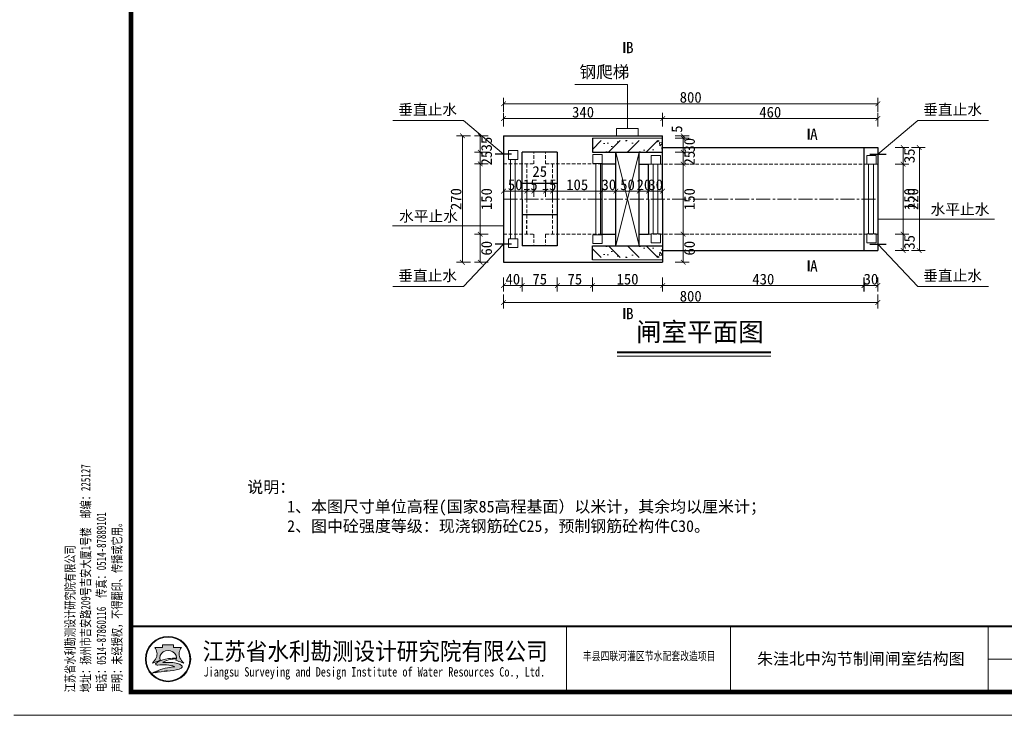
# Model space of a CAD drawing. Extents: x -27255 to 1448651, y 31034 to 8081248.
# Tile 94 of 198: x 583663 to 583874, y 3860399 to 3860548. Entities that reach past the tile are written whole.
import ezdxf
from ezdxf.enums import TextEntityAlignment as Align

# ---------------------------------------------------------------- set-up
doc = ezdxf.new("R2010")
doc.units = 0
for name, pattern in [('CENTER2', [1.125, 0.75, -0.125, 0.125, -0.125]), ('HIDDEN', [0.375, 0.25, -0.125]), ('HIDDEN2', [0.1875, 0.125, -0.0625])]:
    doc.linetypes.add(name, pattern=pattern)
doc.layers.get('0').update_dxf_attribs({"linetype": 'CONTINUOUS'})
for name, color, linetype, lineweight in [('0.09折线', 6, 'CONTINUOUS', 9), ('0.09标注线', 3, 'CONTINUOUS', 9), ('0.13填充', 8, 'CONTINUOUS', 9), ('0.13文字', 3, 'CONTINUOUS', 13), ('0.15白虚线', 255, 'HIDDEN2', 15), ('0.30粗线', 7, 'CONTINUOUS', 30), ('图框', 7, 'CONTINUOUS', 20), ('文字', 7, 'CONTINUOUS', 15), ('细实线', 3, 'CONTINUOUS', 20), ('虚线', 251, 'HIDDEN', 15), ('配筋1', 1, 'CONTINUOUS', 50)]:
    doc.layers.add(name, color=color, linetype=linetype, lineweight=lineweight)
doc.styles.add('-仿宋_GB2312', font='FangSong_GB2312.ttf')
doc.styles.add('LYJFS', font='times.ttf', dxfattribs={"width": 0.7})
doc.styles.get("Standard").update_dxf_attribs({"font": 'rs.shx', "bigfont": 'hztxt.shx'})
doc.styles.add('仿宋', font='FangSong_GB2312.ttf', dxfattribs={"width": 0.7})
doc.styles.add('宋体', font='FangSong_GB2312.ttf')
doc.dimstyles.get("Standard").update_dxf_attribs({"dimtxt": 0.18, "dimasz": 0.18, "dimexe": 0.18, "dimexo": 0.0625, "dimgap": 0.09, "dimtad": 0, "dimtih": 1, "dimtoh": 1, "dimdec": 4, "dimzin": 0, "dimdsep": 46, "dimtxsty": 'Standard', "dimcen": 0.09, "dimadec": 0, "dimazin": 0, "dimtfac": 1, "dimtdec": 4, "dimtofl": 0, "dimtmove": 0, "dimatfit": 3, "dimfxl": 1, "dimtolj": 1, "dimtzin": 0, "dimarcsym": 0})

# ---------------------------------------------------------------- blocks, each defined once
blk = doc.blocks.new('d4trtg')
h = blk.add_hatch(color=152)
h.dxf.hatch_style = 1
h.paths.add_polyline_path([(654246.3193193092, 3899725.409078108, 1), (654149.4769673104, 3899725.409078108, 1)])
h.paths.add_polyline_path([(654244.689577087, 3899725.409078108, 1), (654151.1067095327, 3899725.409078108, 1)], flags=16)
h = blk.add_hatch(color=152)
h.dxf.hatch_style = 1
edge = h.paths.add_edge_path()
edge.add_arc((654216.7300615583, 3899701.144012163), 14.62686968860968, 43.31770961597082, 70.37003522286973)
edge.add_arc((654202.9245894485, 3899662.43781051), 55.72140833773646, 70.37003522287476, 84.52854590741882)
edge.add_arc((654197.052297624, 3899601.131590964), 117.3082280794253, 84.5285459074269, 95.17746754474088)
edge.add_arc((654198.4691254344, 3899704.113250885), 18.32576248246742, 111.7965680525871, 130.9174013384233, ccw=False)
edge.add_arc((654217.4394684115, 3899656.675769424), 69.41576698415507, 98.84274785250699, 111.79656805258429, ccw=False)
edge.add_arc((654228.1102754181, 3899588.085080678), 138.8315339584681, 95.21036804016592, 98.84274785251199, ccw=False)
edge.add_ellipse((654197.8981433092, 3899728.334977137), major_axis=(-17.7501498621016, 0), ratio=0.8776980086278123, start_angle=172.6538623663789, end_angle=176.9129867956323)
edge.add_arc((654213.8325542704, 3899624.955280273), 102.5563365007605, 88.99992913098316, 98.52267106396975)
edge.add_arc((654209.8965974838, 3899651.220285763), 75.99805588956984, 98.5226710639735, 116.8491039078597)
edge.add_arc((654181.1331357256, 3899708.041207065), 12.31168505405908, 116.8491039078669, 139.2900683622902)
edge.add_arc((654173.2830714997, 3899714.795695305), 1.955690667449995, 139.2900683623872, 263.050638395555)
edge.add_arc((654175.1158058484, 3899729.831970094), 17.10324739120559, 263.0506383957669, 272.136251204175)
edge.add_arc((654186.8001782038, 3899416.594006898), 296.3525647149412, 88.46268833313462, 92.13625120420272, ccw=False)
edge.add_arc((654193.3818121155, 3899661.833379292), 51.02489061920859, 68.07113774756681, 88.46268833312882, ccw=False)
edge.add_arc((654234.506227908, 3899496.08092722), 214.2253735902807, 95.91294384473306, 98.79521578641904)
edge.add_arc((654220.8241236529, 3899584.51078353), 124.7433113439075, 98.79521578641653, 117.8496747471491)
edge.add_arc((654806.2087627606, 3897318.850026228), 2461.597634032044, 104.7703900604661, 105.15790668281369, ccw=False)
edge.add_line((654178.6340996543, 3899699.104834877), (654170.5934602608, 3899695.844113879))
edge.add_arc((654384.3496151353, 3898723.49134639), 995.5709910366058, 100.90627282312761, 102.39834375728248, ccw=False)
edge.add_line((654195.9846486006, 3899701.080338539), (654189.8745459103, 3899699.193213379))
edge.add_arc((654166.7652083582, 3899985.305806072), 287.044347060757, 274.6177604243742, 279.6944367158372)
edge.add_arc((654207.3949546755, 3899747.472955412), 45.76599921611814, 279.694436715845, 287.6119267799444)
edge.add_arc((654216.243616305, 3899719.598572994), 16.52082853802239, 287.6119267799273, 311.5140981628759)
edge.add_arc((654225.3686800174, 3899709.289677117), 2.753471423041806, 311.5140981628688, 403.3177096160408)
edge = h.paths.add_edge_path()
edge.add_arc((654242.1391779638, 3899736.786777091), 20.67819482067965, 138.9741968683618, 204.1180883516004, ccw=False)
edge.add_line((654226.5392573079, 3899750.359920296), (654209.5567490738, 3899750.359920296))
edge.add_line((654209.5567490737, 3899750.359920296), (654209.5567490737, 3899756.23053299))
edge.add_line((654209.5567490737, 3899756.23053299), (654186.2395375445, 3899756.23053299))
edge.add_line((654186.2395375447, 3899756.23053299), (654186.2395375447, 3899750.359920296))
edge.add_line((654186.2395375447, 3899750.359920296), (654169.2570293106, 3899750.359920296))
edge.add_arc((654153.6571086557, 3899736.786777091), 20.67819482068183, -24.118088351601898, 41.0258031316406, ccw=False)
edge.add_arc((654138.2813983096, 3899743.670490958), 37.52449961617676, 314.34412131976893, 335.8819116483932, ccw=False)
edge.add_arc((654157.8406418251, 3899747.198545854), 31.08765203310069, 282.3877277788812, 290.1465811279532)
edge.add_arc((654127.1774852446, 3899830.778947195), 120.1152469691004, 290.1465811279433, 296.6495194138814)
edge.add_ellipse((654197.8981433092, 3899728.334977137), major_axis=(-17.7501498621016, 0), ratio=0.8776980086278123, start_angle=176.9129867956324, end_angle=378.37473811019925, ccw=False)
edge.add_ellipse((654197.8981433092, 3899728.334977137), major_axis=(-17.7501498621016, 0), ratio=0.8776980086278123, start_angle=172.653862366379, end_angle=176.9129867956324, ccw=False)
edge.add_ellipse((654197.8981433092, 3899728.334977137), major_axis=(-17.7501498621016, 0), ratio=0.8776980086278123, start_angle=161.6252618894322, end_angle=172.653862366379, ccw=False)
edge.add_arc((654268.6188013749, 3899830.778947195), 120.1152469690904, 243.3504805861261, 249.853418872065)
edge.add_arc((654237.9556447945, 3899747.198545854), 31.08765203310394, 249.8534188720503, 257.61227222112)
edge.add_arc((654257.5148883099, 3899743.670490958), 37.52449961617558, 204.1180883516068, 225.6558786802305, ccw=False)
for p, q in [((655049.1983945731, 3899795.456410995), (655049.1983945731, 3899655.361745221)), ((655399.4350590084, 3899795.456410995), (655399.4350590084, 3899655.361745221)), ((655949.806960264, 3899795.456410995), (655949.806960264, 3899655.361745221))]:
    blk.add_line(p, q)
at = {"lineweight": 0}
for p, q in [((658021.2066613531, 3899725.409078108), (655949.806960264, 3899725.409078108)), ((658071.2404705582, 3899605.327936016), (653868.4004973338, 3899605.327936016))]:
    blk.add_line(p, q, dxfattribs=at)
at = {"lineweight": 0, "const_width": 10.0067618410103}
blk.add_lwpolyline([(654118.5695433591, 3902527.302393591), (658021.2066613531, 3902527.302393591), (658021.2066613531, 3899655.361745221), (654118.5695433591, 3899655.361745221)], close=True, dxfattribs=at)
at = {"lineweight": 0, "const_width": 4.002704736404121}
blk.add_lwpolyline([(658021.2066613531, 3899795.456410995), (654118.5695433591, 3899795.456410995)], dxfattribs=at)
at = {"color": 152}
for points in [[(654181.0529832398, 3899723.423913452, -0.02838203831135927), (654168.5479460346, 3899718.013005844, -0.03386732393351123), (654164.5097554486, 3899716.834668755, 0.09425397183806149), (654172.5302050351, 3899728.337281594, 0.2921547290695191), (654169.2570293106, 3899750.359920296), (654186.2395375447, 3899750.359920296), (654186.2395375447, 3899756.23053299), (654209.5567490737, 3899756.23053299), (654209.5567490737, 3899750.359920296), (654226.5392573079, 3899750.359920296, 0.29215472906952), (654223.2660815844, 3899728.337281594, 0.09425397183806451), (654231.2865311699, 3899716.834668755, -0.03386732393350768), (654227.2483405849, 3899718.013005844, -0.02838203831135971), (654214.7433033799, 3899723.423913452)], [(654215.6225359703, 3899727.495994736, 0.04157472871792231), (654198.6336295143, 3899726.379117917, 0.08013502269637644), (654175.5726574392, 3899719.025681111, 0.09823132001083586), (654171.8006163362, 3899716.071255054, 0.599439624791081), (654173.0464484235, 3899712.85437217, 0.03966424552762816), (654175.7533461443, 3899712.7406093, -0.01603031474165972), (654194.7507043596, 3899712.839904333, -0.08921046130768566), (654212.4373190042, 3899709.166529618, 0.01257694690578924), (654201.7504573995, 3899707.787257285, 0.08333285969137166), (654162.549863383, 3899694.805861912, -0.001690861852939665), (654178.6340996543, 3899699.104834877), (654170.5934602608, 3899695.844113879, -0.006510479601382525), (654195.9846486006, 3899701.080338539), (654189.8745459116, 3899699.193213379, 0.02215480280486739), (654215.101659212, 3899702.360502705, 0.03456031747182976), (654221.242295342, 3899703.852113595, 0.1046726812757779), (654227.1936927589, 3899707.227897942, 0.4234638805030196), (654227.3719977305, 3899711.178677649, 0.1185893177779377), (654221.6438736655, 3899714.920795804, 0.06185687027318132), (654208.2376153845, 3899717.905342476, 0.04649815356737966), (654186.4662944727, 3899717.961197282, -0.08362449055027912), (654191.6645458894, 3899721.128869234, -0.05658197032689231), (654206.7686614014, 3899725.266458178, -0.01585057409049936), (654215.5025964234, 3899726.342960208)]]:
    blk.add_lwpolyline(points, format="xyb", dxfattribs=at)
for radius in [48.42117599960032, 46.79143377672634]:
    blk.add_circle((654197.8981433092, 3899725.409078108), radius, dxfattribs=at)
blk.add_arc((654217.4394684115, 3899656.675769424), 69.41576698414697, 98.8427478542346, 111.796568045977, dxfattribs=at)
for start_param, end_param in [(2.820892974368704, 6.603884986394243), (3.013378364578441, 3.087714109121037)]:
    blk.add_ellipse((654197.8981433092, 3899728.334977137), major_axis=(-17.7501498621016, 0), ratio=0.8776980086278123, start_param=start_param, end_param=end_param, dxfattribs=at)
at = {"style": '宋体'}
for s, height, width, p in [('江苏省水利勘测设计研究院有限公司', 37.52535690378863, 0.9, (654640.1952124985, 3899742.929376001)), ('丰县四联河灌区节水配套改造项目', 18.01217131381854, 0.75, (655225.535190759, 3899732.299860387)), ('Jiangsu Surveying and Design Institute of Water Resources Co., Ltd.', 20.0135236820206, 0.8, (654638.4727689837, 3899695.522921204))]:
    blk.add_text(s, height=height, dxfattribs=dict(at, width=width)).set_placement(p, align=Align.MIDDLE)
at = {"insert": (654101.5093347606, 3899654.544439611), "char_height": 20.0135236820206, "attachment_point": 7, "rotation": 90, "style": '仿宋'}
blk.add_mtext('江苏省水利勘测设计研究院有限公司\\P地址：扬州市吉安路209号吉安大厦1号楼  邮编：225127\\P电话：0514-87860116  传真：0514-87889101\\P声明：未经授权，不得翻印、传播或它用。', dxfattribs=at)
blk = doc.blocks.new('_ARCHTICK')
at = {"color": 0, "linetype": 'ByBlock', "const_width": 0.15}
blk.add_lwpolyline([(-0.5, -0.5), (0.5, 0.5)], dxfattribs=at)

msp = doc.modelspace()

# ---------------------------------------------------------------- hatches: boundary and pattern name
at = {"layer": '0.13填充'}
h = msp.add_hatch(dxfattribs=at)
h.set_pattern_fill('ANSI31', color=256, scale=0.8999999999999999, style=0)
h.set_pattern_definition([(225, (583800.6663196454, 3860522.708568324), (2.020557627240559, -2.020557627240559), [])])
h.paths.add_polyline_path([(583800.6626084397, 3860521.708568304), (583785.6654476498, 3860521.708568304), (583785.6654476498, 3860519.208568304), (583800.6631533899, 3860519.208568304)])
h = msp.add_hatch(dxfattribs=at)
h.set_pattern_fill('AR-CONC', color=256, scale=0.03, style=0)
h.set_pattern_definition([(230, (583800.6663196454, 3860522.708568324), (-5.46554006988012, 0.4781725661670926), [0.5715, -6.286500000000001]), (175, (583800.6663196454, 3860522.708568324), (1.05728477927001, -5.7316992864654), [0.4572000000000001, -5.0292]), (280.451, (583800.2108596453, 3860522.748415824), (-4.408275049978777, -5.253500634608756), [0.4857, -5.3427]), (226.1842, (583800.6663196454, 3860521.184568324), (-8.132371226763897, 1.261269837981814), [0.8572500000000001, -9.42975]), (276.6356, (583799.9886226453, 3860521.289673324), (-7.122127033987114, -7.422766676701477), [0.7285499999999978, -8.014049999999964]), (171.184, (583800.6663196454, 3860521.184568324), (-7.122138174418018, -7.422753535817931), [0.6858, -7.543800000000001]), (201, (583799.9043196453, 3860521.565568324), (-4.548446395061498, 3.067965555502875), [0.5715, -6.286500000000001]), (146, (583799.9043196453, 3860521.565568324), (-1.854060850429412, -5.525638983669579), [0.4571999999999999, -5.029199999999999]), (251.4514, (583799.5252846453, 3860521.821231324), (-6.402494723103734, -2.457685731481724), [0.4856999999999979, -5.342699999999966]), (217.5, (583800.6663196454, 3860522.708568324), (-0.0926580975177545, -2.536651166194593), [0, -4.968240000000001, 0, -5.105400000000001, 0, -5.048250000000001]), (187.5, (583800.6663196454, 3860522.708568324), (-2.004589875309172, -3.005417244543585), [0, -2.910839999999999, 0, -4.853939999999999, 0, -1.92405]), (147.5, (583802.3655796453, 3860522.708568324), (-4.067717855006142, 0.1718623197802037), [0, -1.904999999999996, 0, -5.943599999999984, 0, -7.886699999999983]), (137.5, (583803.1275796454, 3860522.708568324), (-4.443875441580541, -0.7627947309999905), [0, -2.4765, 0, -3.94716, 0, -5.6007])])
h.paths.add_polyline_path([(583800.6626084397, 3860521.708568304), (583785.6654476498, 3860521.708568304), (583785.6654476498, 3860519.208568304), (583800.6631533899, 3860519.208568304)])
h = msp.add_hatch(dxfattribs=at)
h.set_pattern_fill('ANSI31', color=256, scale=0.8999999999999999, style=0)
h.set_pattern_definition([(135, (583800.6663196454, 3860495.708508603), (2.020557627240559, 2.020557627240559), [])])
h.paths.add_polyline_path([(583800.6626084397, 3860496.708508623), (583785.6654476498, 3860496.708508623), (583785.6654476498, 3860499.208508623), (583800.6631533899, 3860499.208508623)])
h = msp.add_hatch(dxfattribs=at)
h.set_pattern_fill('AR-CONC', color=256, scale=0.03, style=0)
h.set_pattern_definition([(130, (583800.6663196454, 3860495.708508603), (-5.46554006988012, -0.4781725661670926), [0.5715, -6.286500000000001]), (185, (583800.6663196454, 3860495.708508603), (1.05728477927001, 5.7316992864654), [0.4572000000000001, -5.0292]), (79.549, (583800.2108596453, 3860495.668661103), (-4.408275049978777, 5.253500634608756), [0.4857, -5.3427]), (133.8158, (583800.6663196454, 3860497.232508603), (-8.132371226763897, -1.261269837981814), [0.8572500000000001, -9.42975]), (83.3644, (583799.9886226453, 3860497.127403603), (-7.122127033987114, 7.422766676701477), [0.7285500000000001, -8.014050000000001]), (188.8159999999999, (583800.6663196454, 3860497.232508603), (-7.122138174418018, 7.422753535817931), [0.6858, -7.543800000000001]), (159, (583799.9043196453, 3860496.851508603), (-4.548446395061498, -3.067965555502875), [0.5715, -6.286500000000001]), (214, (583799.9043196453, 3860496.851508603), (-1.854060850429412, 5.525638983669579), [0.4571999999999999, -5.029199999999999]), (108.5486, (583799.5252846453, 3860496.595845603), (-6.402494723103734, 2.457685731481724), [0.4856999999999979, -5.342699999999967]), (142.5, (583800.6663196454, 3860495.708508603), (-0.0926580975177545, 2.536651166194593), [0, -4.968240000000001, 0, -5.105400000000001, 0, -5.048250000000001]), (172.5, (583800.6663196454, 3860495.708508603), (-2.004589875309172, 3.005417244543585), [0, -2.910839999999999, 0, -4.853939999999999, 0, -1.92405]), (212.5, (583802.3655796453, 3860495.708508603), (-4.067717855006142, -0.1718623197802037), [0, -1.904999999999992, 0, -5.943599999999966, 0, -7.886699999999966]), (222.5, (583803.1275796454, 3860495.708508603), (-4.443875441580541, 0.7627947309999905), [0, -2.4765, 0, -3.94716, 0, -5.6007])])
h.paths.add_polyline_path([(583800.6626084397, 3860496.708508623), (583785.6654476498, 3860496.708508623), (583785.6654476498, 3860499.208508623), (583800.6631533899, 3860499.208508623)])

# ---------------------------------------------------------------- linework, layer by layer
at = {"layer": '0.09折线'}
for p, q in [((583768.135631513, 3860509.208538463, -1.664522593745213), (583768.135631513, 3860517.668299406, -1.664522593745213)), ((583769.1356155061, 3860517.668299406, -1.664522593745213), (583769.1356155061, 3860509.208538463, -1.664522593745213)), ((583786.38951844, 3860516.815497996, -4.842631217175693), (583786.38951844, 3860509.208538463, -4.842631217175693)), ((583787.3895024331, 3860509.208538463, -4.842631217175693), (583787.3895024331, 3860516.815497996, -4.842631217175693)), ((583798.6263198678, 3860509.208538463, -4.861744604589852), (583798.6263198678, 3860516.641706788, -4.861744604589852)), ((583799.6263038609, 3860516.641706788, -4.861744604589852), (583799.6263038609, 3860509.208538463, -4.861744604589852)), ((583844.6702586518, 3860509.208538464, -4.512959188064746), (583844.6702586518, 3860516.641706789, -4.512959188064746)), ((583845.670242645, 3860516.641706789, -4.512959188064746), (583845.670242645, 3860509.208538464, -4.512959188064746)), ((583768.135631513, 3860509.208538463, -1.664522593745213), (583768.135631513, 3860500.74877752, -1.664522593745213)), ((583769.1356155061, 3860500.74877752, -1.664522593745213), (583769.1356155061, 3860509.208538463, -1.664522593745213)), ((583786.38951844, 3860501.60157893, -4.842631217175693), (583786.38951844, 3860509.208538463, -4.842631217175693)), ((583787.3895024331, 3860509.208538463, -4.842631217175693), (583787.3895024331, 3860501.60157893, -4.842631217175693)), ((583798.6263198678, 3860509.208538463, -4.861744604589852), (583798.6263198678, 3860501.775370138, -4.861744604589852)), ((583799.6263038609, 3860501.775370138, -4.861744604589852), (583799.6263038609, 3860509.208538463, -4.861744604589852)), ((583844.6702586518, 3860509.208538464, -4.512959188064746), (583844.6702586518, 3860501.775370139, -4.512959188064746)), ((583845.670242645, 3860501.775370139, -4.512959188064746), (583845.670242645, 3860509.208538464, -4.512959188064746))]:
    msp.add_line(p, q, dxfattribs=at)
for points, elevation in [([(583767.7455351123, 3860517.668299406), (583767.7455351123, 3860519.561369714), (583769.7455351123, 3860519.561369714), (583769.7455351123, 3860517.668299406)], -0.8469241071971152), ([(583787.7795988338, 3860516.815497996), (583787.7795988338, 3860518.708568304), (583785.7795988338, 3860518.708568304), (583785.7795988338, 3860516.815497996)], -4.025032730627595), ([(583798.2362234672, 3860516.641706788), (583798.2362234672, 3860518.534777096), (583800.2362234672, 3860518.534777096), (583800.2362234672, 3860516.641706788)], -4.044146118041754), ([(583844.2801622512, 3860516.641706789), (583844.2801622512, 3860518.534777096), (583846.2801622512, 3860518.534777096), (583846.2801622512, 3860516.641706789)], -3.695360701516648), ([(583798.2362234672, 3860501.775370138), (583798.2362234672, 3860499.882299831), (583800.2362234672, 3860499.882299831), (583800.2362234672, 3860501.775370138)], -4.044146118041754), ([(583844.2801622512, 3860501.775370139), (583844.2801622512, 3860499.882299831), (583846.2801622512, 3860499.882299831), (583846.2801622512, 3860501.775370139)], -3.695360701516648), ([(583767.7455351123, 3860500.74877752), (583767.7455351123, 3860498.855707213), (583769.7455351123, 3860498.855707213), (583769.7455351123, 3860500.74877752)], -0.8469241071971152), ([(583787.7795988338, 3860501.60157893), (583787.7795988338, 3860499.708508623), (583785.7795988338, 3860499.708508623), (583785.7795988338, 3860501.60157893)], -4.025032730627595)]:
    msp.add_lwpolyline(points, close=True, dxfattribs=dict(at, elevation=elevation))
at = {"layer": '0.09标注线'}
for p, q in [((583793.1780121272, 3860533.697910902, -3.915506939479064), (583781.934779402, 3860533.697910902, -3.915506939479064)), ((583758.1441646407, 3860525.984924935, -1.254175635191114), (583743.0111501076, 3860525.984924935, -1.254175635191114)), ((583758.1441646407, 3860525.984924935, -1.254175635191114), (583766.6643918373, 3860518.815496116, -0.1134896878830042)), ((583855.1502009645, 3860525.984924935, -1.254175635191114), (583846.6439465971, 3860518.815496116, 0.06947671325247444)), ((583870.2832154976, 3860525.984924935, -1.254175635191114), (583855.1502009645, 3860525.984924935, -1.254175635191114)), ((583790.6546068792, 3860519.208568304, -3.958556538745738), (583795.6750666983, 3860499.208508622)), ((583795.6750666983, 3860519.208568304), (583790.6546068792, 3860499.208508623, -3.958556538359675)), ((583846.5602522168, 3860504.922814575, 0.05849903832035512), (583871.5639130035, 3860504.922814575, 3.788846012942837)), ((583742.9731222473, 3860503.469320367, 1.541633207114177), (583766.6643918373, 3860503.469320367, 5.076181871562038)), ((583758.1451052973, 3860490.507362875, -1.364101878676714), (583766.6643918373, 3860499.601580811, -1.065753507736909)), ((583855.1511416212, 3860490.507362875, -1.364101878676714), (583846.6434179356, 3860499.601580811, -0.04044953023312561)), ((583758.1451052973, 3860490.507362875, -1.364101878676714), (583743.0120907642, 3860490.507362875, -1.364101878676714)), ((583870.2841561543, 3860490.507362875, -1.364101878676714), (583855.1511416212, 3860490.507362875, -1.364101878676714))]:
    msp.add_line(p, q, dxfattribs=at)
at = {"layer": '0.13填充', "lineweight": 40, "ltscale": 0.005}
msp.add_line((583790.9423270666, 3860476.487694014, 0.02971830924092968), (583823.7440688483, 3860476.487694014, 0.02971830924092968), dxfattribs=at)
at = {"layer": '0.13填充', "ltscale": 0.005}
msp.add_line((583790.9423270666, 3860475.644843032, 0.02971830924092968), (583823.7440688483, 3860475.644843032, 0.02971830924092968), dxfattribs=at)
at = {"layer": '0.13文字', "lineweight": 13}
for p, q in [((583793.1780121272, 3860533.697910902, -3.915506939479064), (583793.1780121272, 3860524.253714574, -3.915506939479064)), ((583846.6439408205, 3860518.605550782, 0.533118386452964), (583846.6438461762, 3860518.605466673, 0.5331285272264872)), ((583846.6434179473, 3860499.602002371, 0.03129597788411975), (583846.6432981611, 3860499.601580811, 0.03130049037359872))]:
    msp.add_line(p, q, dxfattribs=at)
at = {"layer": '0.13文字', "lineweight": 13, "elevation": 3.511701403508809}
msp.add_lwpolyline([(583790.8151645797, 3860522.708568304), (583795.4530051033, 3860522.708568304), (583795.4530051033, 3860524.301815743), (583790.8151645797, 3860524.301815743)], close=True, dxfattribs=at)
at = {"layer": '0.15白虚线', "ltscale": 0.0009}
for p, q in [((583770.6618541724, 3860519.208568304, -3.861205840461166), (583770.6618772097, 3860519.208568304, -3.861191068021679)), ((583770.6618541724, 3860499.208508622, -3.861205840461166), (583770.6618772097, 3860499.208508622, -3.861191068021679))]:
    msp.add_line(p, q, dxfattribs=at)
at = {"layer": '0.30粗线'}
for p, q in [((583766.6643918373, 3860522.708568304, 0.07945546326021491), (583766.6643918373, 3860495.708508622, -1.258698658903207)), ((583766.6643918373, 3860522.708568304, 0.07945546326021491), (583800.6640397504, 3860522.708568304, -3.786843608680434)), ((583800.6640397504, 3860509.208538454, -3.786843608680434), (583800.6640397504, 3860522.708568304, -3.786843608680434)), ((583800.6640397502, 3860519.208568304, -3.308931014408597), (583800.6640397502, 3860522.708568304, -3.141662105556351)), ((583785.6640397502, 3860522.208568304, -4.566797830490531), (583785.6640397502, 3860519.208553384, -4.566797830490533)), ((583768.4081445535, 3860518.815496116, -0.3174849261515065), (583764.9227776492, 3860518.815496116, -0.3174849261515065)), ((583770.6618563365, 3860509.208538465, -3.861213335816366), (583770.6618541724, 3860519.208568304, -3.861205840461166)), ((583778.1618563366, 3860519.208568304, -1.695533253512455), (583770.6618793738, 3860519.208568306, -3.86119856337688)), ((583778.1618563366, 3860519.208568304, -1.695533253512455), (583778.1618563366, 3860499.208508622, -1.571435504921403)), ((583785.6640397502, 3860519.208568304, -4.044170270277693), (583800.6640397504, 3860519.208568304, -3.786843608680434)), ((583790.6750666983, 3860499.208508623), (583790.6750666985, 3860519.208568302)), ((583795.6750666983, 3860499.208508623), (583795.6750666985, 3860519.208568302)), ((583800.6640397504, 3860520.208137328, -3.786843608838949), (583846.6439849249, 3860520.208498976, 0.07744633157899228)), ((583843.6643918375, 3860520.208475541), (583843.6643918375, 3860498.208603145)), ((583844.9006147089, 3860518.815496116, 0.03130049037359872), (583848.3859816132, 3860518.815496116, 0.03130049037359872)), ((583846.6439849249, 3860520.208499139, 0.07744633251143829), (583846.6433796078, 3860498.208577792, -0.04841914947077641)), ((583787.6643920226, 3860516.708553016), (583787.6643080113, 3860501.708525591, 0.0004774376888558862)), ((583787.6643920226, 3860516.708553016), (583790.6650413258, 3860516.708571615, -3.700008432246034)), ((583795.6650413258, 3860516.691447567, -3.429227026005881), (583797.6640397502, 3860516.691447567, -3.429227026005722)), ((583797.6640397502, 3860509.208538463, -3.786843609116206), (583797.6640397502, 3860516.692626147, -3.429170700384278)), ((583846.6438886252, 3860516.708538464, 0.8602722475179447), (583846.6433279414, 3860516.708538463, 0.8602792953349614)), ((583778.1618563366, 3860512.541881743, -1.654167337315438), (583770.6618793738, 3860512.541881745, -3.819832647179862)), ((583770.6618563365, 3860509.208538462, -3.861213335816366), (583770.6618541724, 3860499.208508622, -3.861205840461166)), ((583797.6640397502, 3860509.208538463, -3.786843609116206), (583797.672708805, 3860501.724450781, -3.429170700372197)), ((583800.6640397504, 3860509.208538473, -3.786843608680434), (583800.6640397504, 3860495.708508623, -3.786843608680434)), ((583778.1618563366, 3860505.875195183, -1.61280142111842), (583770.6618793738, 3860505.875195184, -3.778466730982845)), ((583787.6643080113, 3860501.708525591, 0.0004774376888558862), (583790.6650413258, 3860501.708505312, -3.700008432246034)), ((583795.6650413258, 3860501.725629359, -3.429227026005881), (583797.6640397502, 3860501.725629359, -3.429227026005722)), ((583846.6434759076, 3860501.708538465, 0.8602774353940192), (583846.6433279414, 3860501.708538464, 0.8602792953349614)), ((583768.4081445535, 3860499.601580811, -0.3174849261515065), (583764.9227776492, 3860499.601580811, -0.3174849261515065)), ((583844.9006147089, 3860499.601580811, 0.03130049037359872), (583848.3859816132, 3860499.601580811, 0.03130049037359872)), ((583778.1618563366, 3860499.208508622, -1.695533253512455), (583770.6618793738, 3860499.208508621, -3.86119856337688)), ((583785.6640397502, 3860496.208508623, -4.566797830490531), (583785.6640397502, 3860499.208523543, -4.566797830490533)), ((583785.6640397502, 3860499.208508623, -4.044170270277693), (583800.6640397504, 3860499.208508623, -3.786843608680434)), ((583800.6640397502, 3860499.208508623, -3.308931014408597), (583800.6640397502, 3860495.708508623, -3.141662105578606)), ((583800.6640397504, 3860498.208939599, -3.786843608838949), (583846.6433796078, 3860498.208577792, -0.04841914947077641)), ((583766.6643918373, 3860495.708508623, 0.07945546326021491), (583800.6640397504, 3860495.708508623, -3.786843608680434))]:
    msp.add_line(p, q, dxfattribs=at)
at = {"layer": '0.30粗线', "lineweight": 15}
for p, q in [((583785.6640397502, 3860522.208568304, -4.044170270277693), (583800.6640397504, 3860522.208568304, -3.786843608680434)), ((583785.6640397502, 3860496.208508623, -4.044170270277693), (583800.6640397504, 3860496.208508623, -3.786843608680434))]:
    msp.add_line(p, q, dxfattribs=at)
at = {"layer": '细实线', "color": 1, "linetype": 'CENTER2', "lineweight": 13, "ltscale": 4}
msp.add_line((583766.6643918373, 3860509.208538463, -0.4000665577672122), (583846.6642994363, 3860509.208538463, -0.3060225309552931), dxfattribs=at)
at = {"layer": '虚线', "color": 8, "lineweight": 15, "ltscale": 3}
for p, q in [((583773.1605599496, 3860516.708538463, -4.435088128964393), (583773.1605599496, 3860519.208568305, -4.435088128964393)), ((583775.6605599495, 3860516.707864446, -4.435088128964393), (583775.6605599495, 3860519.208568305, -4.435088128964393)), ((583766.6643918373, 3860516.708538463, -0.589621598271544), (583773.1605599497, 3860516.708538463, -3.108454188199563)), ((583771.6613757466, 3860509.208538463, -0.0006275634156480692), (583771.6577391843, 3860516.708538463, 0.01196632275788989)), ((583775.6605599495, 3860516.707864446, -2.720582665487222), (583787.6643920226, 3860516.708553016)), ((583777.1618563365, 3860509.208538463, -3.861213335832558), (583777.1618563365, 3860516.708201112, -3.861213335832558)), ((583777.1619535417, 3860513.708197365, -3.757912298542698), (583777.1619535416, 3860516.708538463, -3.757912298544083)), ((583846.6649845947, 3860516.692626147, -3.429170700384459), (583797.6640397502, 3860516.692626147, -3.429170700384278)), ((583771.6613757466, 3860509.208538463, -0.0006275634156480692), (583771.6577391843, 3860501.708538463, 0.01196632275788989)), ((583777.1618563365, 3860509.208538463, -3.861213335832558), (583777.1618563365, 3860501.708875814, -3.861213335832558)), ((583771.5873980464, 3860504.70883406, -3.603354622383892), (583771.5873980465, 3860501.70883406, -3.603354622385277)), ((583777.1619535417, 3860504.708879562, -3.757912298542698), (583777.1619535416, 3860501.708538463, -3.757912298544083)), ((583766.6643918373, 3860501.708538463, -0.589621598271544), (583773.1605599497, 3860501.708538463, -3.108454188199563)), ((583773.1605599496, 3860501.708538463, -4.435088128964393), (583773.1605599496, 3860499.208508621, -4.435088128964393)), ((583775.6605599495, 3860501.709212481, -2.720582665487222), (583787.6643080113, 3860501.708525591, 0.0004774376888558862)), ((583775.6605599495, 3860501.709212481, -4.435088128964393), (583775.6605599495, 3860499.208508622, -4.435088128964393)), ((583846.6649845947, 3860501.72445078, -3.429170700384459), (583797.6640397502, 3860501.72445078, -3.429170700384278))]:
    msp.add_line(p, q, dxfattribs=at)
at = {"layer": '配筋1', "color": 7, "lineweight": 40}
for p, q in [((583792.4693131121, 3860542.752439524), (583792.4693131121, 3860540.466439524)), ((583831.797110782, 3860524.244993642), (583831.797110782, 3860521.958993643)), ((583831.797110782, 3860496.082295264), (583831.797110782, 3860493.796295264)), ((583792.4693131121, 3860485.926378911), (583792.4693131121, 3860483.640378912))]:
    msp.add_line(p, q, dxfattribs=at)

# ---------------------------------------------------------------- block references
at = {"layer": '图框', "xscale": 0.09999999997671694, "yscale": 0.1000000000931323, "zscale": 0.1}
msp.add_blockref('d4trtg', (518275.2345240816, 3470438.395361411), dxfattribs=at)

# ---------------------------------------------------------------- texts
at = {"layer": '0.09标注线', "style": '-仿宋_GB2312'}
for s, insert, char_height, width, attachment_point in [('钢爬梯', (583782.9099044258, 3860537.67572382, 2.154977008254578), 2.599, 19.29365277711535, 1), ('垂直止水', (583744.1841721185, 3860529.481085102, -1.254175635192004), 2.3, 17.07402900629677, 1), ('垂直止水', (583856.3232229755, 3860529.481085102, -1.254175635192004), 2.3, 17.07402900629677, 1), ('水平止水', (583870.4495862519, 3860508.165634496, 3.771988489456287), 2.3, 17.07402900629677, 3), ('水平止水', (583756.9213478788, 3860506.712140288, 3.771988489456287), 2.3, 17.07402900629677, 3), ('垂直止水', (583744.1851127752, 3860494.003523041, -1.364101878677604), 2.3, 17.07402900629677, 1), ('垂直止水', (583856.3241636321, 3860494.003523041, -1.364101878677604), 2.3, 17.07402900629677, 1), ('{\\C7;说明：\\P     1、本图尺寸单位高程(国家85高程基面）以米计，其余均以厘米计；\\P     2、图中砼强度等级：现浇钢筋砼C25，预制钢筋砼构件C30。}', (583711.9387681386, 3860448.942004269, -1.717717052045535), 2.5, 195.5537787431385, 1)]:
    msp.add_mtext(s, dxfattribs=dict(at, insert=insert, char_height=char_height, width=width, attachment_point=attachment_point))
at = {"layer": '0.13文字', "linetype": 'Continuous', "lineweight": 13, "insert": (583812.3263266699, 3860412.262982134), "char_height": 2.5, "width": 66.66109248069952, "attachment_point": 1, "style": 'LYJFS'}
msp.add_mtext('{\\fFangSong_GB2312|b0|i0|c134|p49;\\W1;     朱洼北中沟节制闸闸室结构图}', dxfattribs=at)
at = {"layer": '文字', "color": 7, "insert": (583794.9658576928, 3860482.84399315, 0.02971830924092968), "char_height": 4, "width": 38.01371816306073, "attachment_point": 1, "style": '-仿宋_GB2312'}
msp.add_mtext('闸室平面图', dxfattribs=at)
at = {"layer": '细实线', "lineweight": 13, "char_height": 2.4, "width": 14.31820980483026, "attachment_point": 9, "style": '-仿宋_GB2312'}
for s, insert in [('B', (583794.4588334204, 3860540.370961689)), ('A', (583833.7866310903, 3860521.863515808)), ('A', (583833.7866310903, 3860493.700817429)), ('B', (583794.4588334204, 3860483.544901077))]:
    msp.add_mtext(s, dxfattribs=dict(at, insert=insert))

# ---------------------------------------------------------------- dimensions: what is measured, and where the dimension line sits
at = {"layer": '0.13文字', "lineweight": 13}
for base, p1, p2 in [((583846.6439849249, 3860529.580300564), (583766.6643918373, 3860522.708568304, 0.07945546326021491), (583846.6439849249, 3860520.208499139, 0.07744633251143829)), ((583800.66403975, 3860526.412995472), (583766.6643918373, 3860522.708568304, 0.07945546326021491), (583800.66403975, 3860522.862158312, -3.13432186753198)), ((583846.6439849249, 3860526.412995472), (583800.66403975, 3860522.862158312, -3.13432186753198), (583846.6439849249, 3860520.208498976, 0.07744633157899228)), ((583795.6546609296, 3860510.903113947), (583790.6646683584, 3860516.797913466, -4.545056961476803), (583795.6546609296, 3860519.208568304, -3.872780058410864)), ((583797.6727074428, 3860510.903113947), (583795.6546609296, 3860519.208568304, -3.872780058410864), (583797.6727074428, 3860519.206996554, -3.838152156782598)), ((583800.6640397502, 3860510.903113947), (583797.6727074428, 3860519.206996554, -3.838152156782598), (583800.6640397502, 3860519.208568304, -3.308931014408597)), ((583771.6577385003, 3860510.903113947), (583766.6643918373, 3860516.708538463, -0.589621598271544), (583771.6577385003, 3860516.70994943, 0.01196869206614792)), ((583773.1605599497, 3860510.903113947), (583771.6577385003, 3860516.70994943, 0.01196869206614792), (583773.1605599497, 3860516.708538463, -3.108454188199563)), ((583777.1618563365, 3860510.903113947), (583775.6605599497, 3860516.708538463, -4.435088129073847), (583777.1618563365, 3860516.708201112, -3.861213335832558)), ((583787.6643920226, 3860510.903113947), (583777.1618563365, 3860516.708201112, -3.861213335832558), (583787.6643920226, 3860516.708553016)), ((583790.6646683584, 3860510.903113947), (583787.6643920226, 3860516.708553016), (583790.6646683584, 3860516.797913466, -4.545056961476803)), ((583770.6618541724, 3860490.737486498, -3.475404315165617), (583766.6643918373, 3860495.708508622, -1.258698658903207), (583770.6618541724, 3860499.208508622, -3.861205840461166)), ((583846.643379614, 3860487.100898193), (583766.6643918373, 3860495.708508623, 0.07945546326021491), (583846.643379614, 3860498.208798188, -0.04841788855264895)), ((583778.1618563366, 3860490.737486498, -3.475404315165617), (583770.6618541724, 3860499.208508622, -3.861205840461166), (583778.1618563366, 3860499.208508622, -1.571435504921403)), ((583785.6640397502, 3860490.737486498, -3.475404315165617), (583778.1618563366, 3860499.208508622, -1.571435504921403), (583785.6640397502, 3860496.208508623, -4.044170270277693)), ((583843.6781879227, 3860490.737486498, -2.775847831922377), (583800.6640397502, 3860495.708508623, -3.141662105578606), (583843.6781879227, 3860498.208603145, -0.2466192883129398)), ((583846.643379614, 3860490.737486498), (583843.6643918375, 3860498.208603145), (583846.643379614, 3860498.208798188, -0.04841788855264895)), ((583800.6640397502, 3860490.737486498, -3.475404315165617), (583785.6640397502, 3860496.208508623, -4.044170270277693), (583800.6640397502, 3860495.708508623, -3.141662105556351))]:
    msp.add_linear_dim(base=base, p1=p1, p2=p2, dimstyle='Standard', override={"dimtxt": 2.3, "dimasz": 1, "dimexe": 1.25, "dimexo": 1.5, "dimgap": 0.2, "dimtad": 1, "dimtih": 0, "dimtoh": 0, "dimdec": 0, "dimlfac": 10, "dimtxsty": '-仿宋_GB2312', "dimblk": 'ARCHTICK', "dimtdec": 0, "dimtix": 1, "dimtofl": 1, "dimtmove": 2, "dimfxl": 1.7, "dimfxlon": 1, "dimlwd": 9, "dimlwe": 9}, dxfattribs=at).render()
msp.add_linear_dim(base=(583805.0543314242, 3860522.208568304), p1=(583800.6640397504, 3860522.708568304, -3.786843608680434), p2=(583800.6640397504, 3860522.208568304, -3.786843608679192), angle=90, location=(583803.7043314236, 3860524.152876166), dimstyle='Standard', override={"dimtxt": 2.3, "dimasz": 1, "dimexe": 1.25, "dimexo": 1.5, "dimgap": 0.2, "dimtad": 1, "dimtih": 0, "dimtoh": 0, "dimdec": 0, "dimlfac": 10, "dimtxsty": '-仿宋_GB2312', "dimblk": 'ARCHTICK', "dimtdec": 0, "dimtix": 1, "dimtofl": 1, "dimtmove": 2, "dimfxl": 1.7, "dimfxlon": 1, "dimlwd": 9, "dimlwe": 9}, dxfattribs=at).render()
for base, p1, p2 in [((583757.8892288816, 3860522.708568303), (583766.6643918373, 3860495.708508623, 0.07945546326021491), (583766.6643918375, 3860522.708568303, 0.0794554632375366)), ((583761.7103354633, 3860519.208568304), (583766.6643918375, 3860522.708568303, 0.0794554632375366), (583770.6618541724, 3860519.208568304, -3.861205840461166)), ((583805.0543314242, 3860519.208568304), (583800.6640397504, 3860522.208568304, -3.786843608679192), (583800.6640397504, 3860519.208568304, -3.786843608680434)), ((583855.4956292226, 3860520.208496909), (583846.3917429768, 3860498.208579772, -0.06887887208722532), (583846.3811289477, 3860520.208496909, 0.05535514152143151)), ((583852.0260240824, 3860516.692626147), (583846.6439849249, 3860520.208498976, 0.07744633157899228), (583846.6649845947, 3860516.692626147, -3.429170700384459)), ((583761.7103354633, 3860516.708538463), (583770.6618793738, 3860519.208568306, -3.86119856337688), (583766.6643918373, 3860516.708538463, -0.589621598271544)), ((583805.0543314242, 3860516.692626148), (583800.6640397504, 3860519.208568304, -3.786843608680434), (583800.6640397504, 3860516.692626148, -3.429170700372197)), ((583761.7103354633, 3860501.708538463), (583766.6643918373, 3860516.708538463, -0.589621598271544), (583766.6643918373, 3860501.708538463, -0.589621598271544)), ((583805.0543314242, 3860501.72445078), (583800.6640397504, 3860516.692626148, -3.429170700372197), (583800.6640397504, 3860501.72445078, -3.429170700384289)), ((583852.0260240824, 3860501.72445078), (583846.6649845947, 3860516.692626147, -3.429170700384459), (583846.6649845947, 3860501.72445078, -3.429170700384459)), ((583761.7103354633, 3860495.708508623), (583766.6643918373, 3860501.708538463, -0.589621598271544), (583766.6643918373, 3860495.708508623, 0.07945546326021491)), ((583805.0543314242, 3860495.708508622), (583800.6640397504, 3860501.72445078, -3.429170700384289), (583800.62388591, 3860495.708508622, -3.782277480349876)), ((583852.0260240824, 3860498.208579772), (583846.6649845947, 3860501.72445078, -3.429170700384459), (583846.3917429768, 3860498.208579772, -0.06887887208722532))]:
    msp.add_linear_dim(base=base, p1=p1, p2=p2, angle=90, dimstyle='Standard', override={"dimtxt": 2.3, "dimasz": 1, "dimexe": 1.25, "dimexo": 1.5, "dimgap": 0.2, "dimtad": 1, "dimtih": 0, "dimtoh": 0, "dimdec": 0, "dimlfac": 10, "dimtxsty": '-仿宋_GB2312', "dimblk": 'ARCHTICK', "dimtdec": 0, "dimtix": 1, "dimtofl": 1, "dimtmove": 2, "dimfxl": 1.7, "dimfxlon": 1, "dimlwd": 9, "dimlwe": 9}, dxfattribs=at).render()
msp.add_linear_dim(base=(583775.6605599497, 3860510.903113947), p1=(583773.1605599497, 3860516.708538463, -3.108454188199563), p2=(583775.6605599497, 3860516.708538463, -4.435088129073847), location=(583774.4105599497, 3860515.08315789), dimstyle='Standard', override={"dimtxt": 2.3, "dimasz": 1, "dimexe": 1.25, "dimexo": 1.5, "dimgap": 0.2, "dimtad": 1, "dimtih": 0, "dimtoh": 0, "dimdec": 0, "dimlfac": 10, "dimtxsty": '-仿宋_GB2312', "dimblk": 'ARCHTICK', "dimtdec": 0, "dimtix": 1, "dimtofl": 1, "dimtmove": 2, "dimfxl": 1.7, "dimfxlon": 1, "dimlwd": 9, "dimlwe": 9}, dxfattribs=at).render()

doc.saveas('drawing.dxf')
